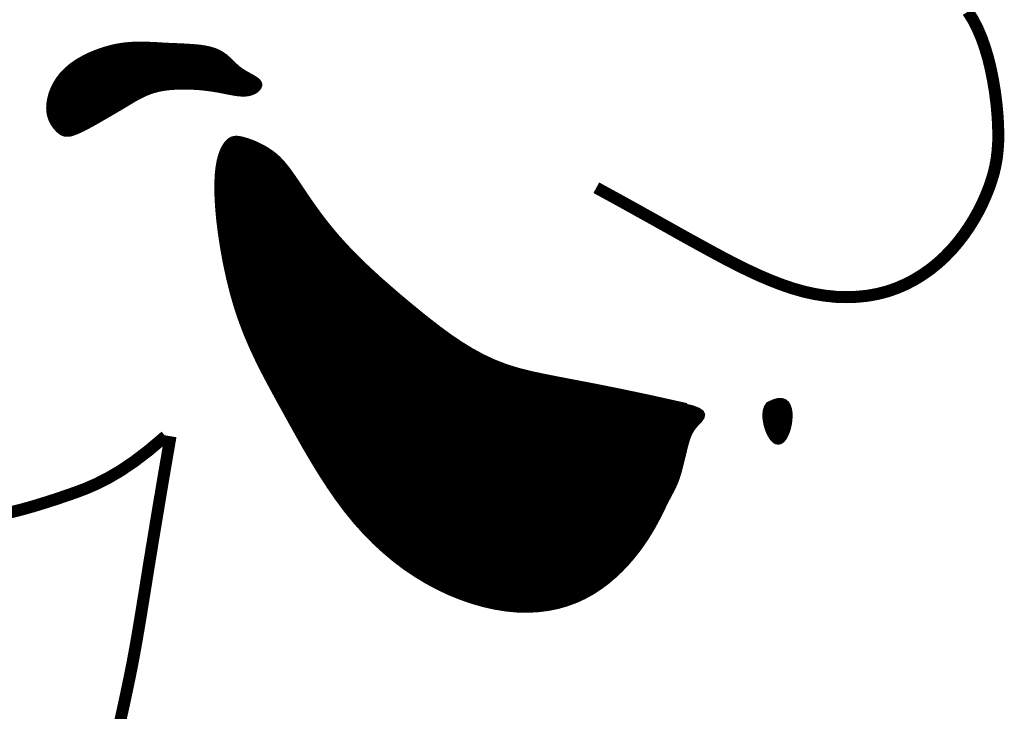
# Model space of a CAD drawing. Header units: feet. Extents: x 3.8 to 12.2, y -4.8 to 6.3.
# Tile 169 of 178: x 10.85 to 11.038, y -2.915 to -2.783. Entities that reach past the tile are written whole.
import ezdxf

# ---------------------------------------------------------------- set-up
doc = ezdxf.new("R2010")
doc.units = ezdxf.units.FT
doc.header["$MEASUREMENT"] = 0
doc.layers.add('FACE', color=7, linetype='CONTINUOUS')

msp = doc.modelspace()

# ---------------------------------------------------------------- hatches: boundary and pattern name
at = {"layer": 'FACE', "linetype": 'Continuous'}
h = msp.add_hatch(dxfattribs=at)
h.set_pattern_fill('NET3', scale=0.001151, style=0)
h.set_pattern_definition([(360, (8.98719675, -5.50732871), (4e-20, 0.000143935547), []), (60, (8.98719675, -5.50732871), (-0.00012465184, 7.19677734e-05), []), (120, (8.98719675, -5.50732871), (-0.00012465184, -7.19677734e-05), [])])
h.paths.add_polyline_path([(10.99299, -2.85626), (10.99404, -2.85576), (10.9949, -2.85552), (10.9956, -2.85552), (10.99615, -2.85571), (10.99657, -2.85607), (10.99686, -2.85657), (10.99706, -2.85718), (10.99716, -2.85785), (10.99718, -2.85856), (10.99714, -2.85929), (10.99703, -2.86002), (10.99688, -2.86073), (10.99667, -2.86139), (10.99643, -2.862), (10.99616, -2.86252), (10.99587, -2.86294), (10.99556, -2.86325), (10.99524, -2.86343), (10.99491, -2.86349), (10.99457, -2.86343), (10.99424, -2.86326), (10.99391, -2.86296), (10.99359, -2.86254), (10.99328, -2.86201), (10.99298, -2.86137), (10.99272, -2.86063), (10.99252, -2.85985), (10.99239, -2.85905), (10.99235, -2.85825), (10.99242, -2.8575), (10.99263, -2.85683)])
h.paths.add_polyline_path([(10.85712, -2.80369), (10.85681, -2.80336), (10.8565, -2.80298), (10.8562, -2.80255), (10.85593, -2.80207), (10.85569, -2.80152), (10.8555, -2.80091), (10.85538, -2.80023), (10.85534, -2.79948), (10.85539, -2.79866), (10.85553, -2.79778), (10.85577, -2.79685), (10.85613, -2.79591), (10.85659, -2.79495), (10.85718, -2.794), (10.85789, -2.79308), (10.85873, -2.79221), (10.8597, -2.79139), (10.86079, -2.79063), (10.86197, -2.78995), (10.86321, -2.78933), (10.86451, -2.7888), (10.86582, -2.78834), (10.86714, -2.78796), (10.86843, -2.78767), (10.86968, -2.78747), (10.8709, -2.78735), (10.87209, -2.78729), (10.87326, -2.78729), (10.87442, -2.78732), (10.87559, -2.78737), (10.87677, -2.78744), (10.87797, -2.78751), (10.87919, -2.78756), (10.88043, -2.78761), (10.88166, -2.78767), (10.88286, -2.78775), (10.88401, -2.78785), (10.88511, -2.788), (10.88611, -2.78821), (10.88702, -2.78847), (10.88781, -2.78881), (10.8885, -2.78921), (10.88912, -2.78965), (10.88967, -2.79013), (10.89018, -2.79062), (10.89068, -2.79111), (10.89118, -2.79158), (10.89171, -2.79203), (10.89228, -2.79243), (10.89286, -2.79279), (10.89345, -2.79313), (10.89402, -2.79344), (10.89453, -2.79374), (10.89499, -2.79402), (10.89535, -2.79431), (10.89559, -2.79461), (10.89571, -2.79492), (10.8957, -2.79523), (10.89558, -2.79555), (10.89537, -2.79584), (10.89507, -2.79612), (10.89471, -2.79636), (10.89428, -2.79656), (10.89382, -2.79671), (10.89332, -2.79681), (10.89279, -2.79685), (10.89224, -2.79684), (10.89167, -2.7968), (10.89109, -2.79672), (10.8905, -2.79662), (10.88989, -2.79651), (10.88929, -2.79639), (10.88868, -2.79627), (10.88807, -2.79615), (10.88744, -2.79604), (10.88678, -2.79593), (10.8861, -2.79583), (10.88538, -2.79574), (10.88461, -2.79565), (10.88379, -2.79559), (10.88291, -2.79554), (10.88199, -2.7955), (10.88104, -2.79549), (10.88007, -2.79551), (10.87909, -2.79557), (10.87813, -2.79565), (10.8772, -2.79578), (10.8763, -2.79596), (10.87546, -2.79618), (10.87467, -2.79644), (10.87392, -2.79674), (10.87321, -2.79707), (10.87253, -2.79741), (10.87188, -2.79777), (10.87126, -2.79814), (10.87065, -2.79851), (10.87004, -2.79887), (10.86945, -2.79923), (10.86885, -2.79958), (10.86824, -2.79994), (10.86762, -2.8003), (10.86699, -2.80067), (10.86632, -2.80106), (10.86563, -2.80146), (10.86491, -2.80188), (10.86417, -2.8023), (10.86342, -2.80272), (10.86267, -2.80312), (10.86195, -2.8035), (10.86125, -2.80383), (10.86061, -2.80411), (10.86003, -2.80433), (10.85952, -2.80448), (10.85908, -2.80455), (10.85868, -2.80455), (10.85833, -2.80449), (10.85801, -2.80437), (10.85771, -2.8042), (10.85742, -2.80397)])
edge = h.paths.add_edge_path()
edge.add_line((10.97739, -2.8565), (10.97008, -2.85487))
edge.add_line((10.97008, -2.85487), (10.96393, -2.85358))
edge.add_line((10.96393, -2.85358), (10.95878, -2.85256))
edge.add_line((10.95878, -2.85256), (10.95448, -2.85174))
edge.add_line((10.95448, -2.85174), (10.95087, -2.85104))
edge.add_line((10.95087, -2.85104), (10.94782, -2.8504))
edge.add_line((10.94782, -2.8504), (10.94516, -2.84974))
edge.add_line((10.94516, -2.84974), (10.94275, -2.84899))
edge.add_line((10.94275, -2.84899), (10.94046, -2.84809))
edge.add_line((10.94046, -2.84809), (10.93826, -2.84706))
edge.add_line((10.93826, -2.84706), (10.93613, -2.84589))
edge.add_line((10.93613, -2.84589), (10.93407, -2.84462))
edge.add_line((10.93407, -2.84462), (10.93205, -2.84325))
edge.add_line((10.93205, -2.84325), (10.93007, -2.8418))
edge.add_line((10.93007, -2.8418), (10.92812, -2.84029))
edge.add_line((10.92812, -2.84029), (10.92617, -2.83873))
edge.add_line((10.92617, -2.83873), (10.92423, -2.83714))
edge.add_line((10.92423, -2.83714), (10.92231, -2.83553))
edge.add_line((10.92231, -2.83553), (10.92042, -2.8339))
edge.add_line((10.92042, -2.8339), (10.91857, -2.83227))
edge.add_line((10.91857, -2.83227), (10.91678, -2.83063))
edge.add_line((10.91678, -2.83063), (10.91507, -2.82901))
edge.add_line((10.91507, -2.82901), (10.91345, -2.82739))
edge.add_line((10.91345, -2.82739), (10.91194, -2.8258))
edge.add_line((10.91194, -2.8258), (10.91054, -2.82424))
edge.add_line((10.91054, -2.82424), (10.90926, -2.82272))
edge.add_line((10.90926, -2.82272), (10.90808, -2.82125))
edge.add_line((10.90808, -2.82125), (10.907, -2.81982))
edge.add_line((10.907, -2.81982), (10.90602, -2.81846))
edge.add_line((10.90602, -2.81846), (10.90511, -2.81717))
edge.add_line((10.90511, -2.81717), (10.90429, -2.81595))
edge.add_line((10.90429, -2.81595), (10.90353, -2.81482))
edge.add_line((10.90353, -2.81482), (10.90283, -2.81377))
edge.add_line((10.90283, -2.81377), (10.90217, -2.81281))
edge.add_line((10.90217, -2.81281), (10.90155, -2.81193))
edge.add_line((10.90155, -2.81193), (10.90096, -2.81112))
edge.add_line((10.90096, -2.81112), (10.90037, -2.81038))
edge.add_line((10.90037, -2.81038), (10.89977, -2.8097))
edge.add_line((10.89977, -2.8097), (10.89916, -2.80908))
edge.add_line((10.89916, -2.80908), (10.89851, -2.80851))
edge.add_line((10.89851, -2.80851), (10.89782, -2.80799))
edge.add_line((10.89782, -2.80799), (10.8971, -2.80751))
edge.add_line((10.8971, -2.80751), (10.89636, -2.80708))
edge.add_line((10.89636, -2.80708), (10.89562, -2.8067))
edge.add_line((10.89562, -2.8067), (10.89488, -2.80635))
edge.add_line((10.89488, -2.80635), (10.89417, -2.80606))
edge.add_line((10.89417, -2.80606), (10.89348, -2.80581))
edge.add_line((10.89348, -2.80581), (10.89285, -2.80561))
edge.add_line((10.89285, -2.80561), (10.89227, -2.80545))
edge.add_line((10.89227, -2.80545), (10.89175, -2.80535))
edge.add_line((10.89175, -2.80535), (10.89127, -2.80531))
edge.add_line((10.89127, -2.80531), (10.89083, -2.80534))
edge.add_line((10.89083, -2.80534), (10.89042, -2.80546))
edge.add_line((10.89042, -2.80546), (10.89003, -2.80568))
edge.add_line((10.89003, -2.80568), (10.88966, -2.80599))
edge.add_line((10.88966, -2.80599), (10.88929, -2.80642))
edge.add_line((10.88929, -2.80642), (10.88893, -2.80697))
edge.add_line((10.88893, -2.80697), (10.88858, -2.80766))
edge.add_line((10.88858, -2.80766), (10.88826, -2.80851))
edge.add_line((10.88826, -2.80851), (10.88798, -2.80955))
edge.add_line((10.88798, -2.80955), (10.88775, -2.81079))
edge.add_line((10.88775, -2.81079), (10.88759, -2.81226))
edge.add_line((10.88759, -2.81226), (10.88751, -2.81397))
edge.add_line((10.88751, -2.81397), (10.88752, -2.81596))
edge.add_line((10.88752, -2.81596), (10.88764, -2.81821))
edge.add_line((10.88764, -2.81821), (10.88785, -2.8207))
edge.add_line((10.88785, -2.8207), (10.88818, -2.82338))
edge.add_line((10.88818, -2.82338), (10.8886, -2.82618))
edge.add_line((10.8886, -2.82618), (10.88912, -2.82906))
edge.add_line((10.88912, -2.82906), (10.88974, -2.83196))
edge.add_line((10.88974, -2.83196), (10.89045, -2.83483))
edge.add_line((10.89045, -2.83483), (10.89125, -2.83762))
edge.add_line((10.89125, -2.83762), (10.89215, -2.84028))
edge.add_line((10.89215, -2.84028), (10.89312, -2.84283))
edge.add_line((10.89312, -2.84283), (10.89418, -2.8453))
edge.add_line((10.89418, -2.8453), (10.8953, -2.8477))
edge.add_line((10.8953, -2.8477), (10.89648, -2.85006))
edge.add_line((10.89648, -2.85006), (10.89772, -2.85241))
edge.add_line((10.89772, -2.85241), (10.899, -2.85478))
edge.add_line((10.899, -2.85478), (10.90032, -2.85717))
edge.add_line((10.90032, -2.85717), (10.90167, -2.85963))
edge.add_line((10.90167, -2.85963), (10.90305, -2.86211))
edge.add_line((10.90305, -2.86211), (10.90447, -2.86462))
edge.add_line((10.90447, -2.86462), (10.90594, -2.86711))
edge.add_line((10.90594, -2.86711), (10.90745, -2.86958))
edge.add_line((10.90745, -2.86958), (10.90901, -2.87199))
edge.add_line((10.90901, -2.87199), (10.91062, -2.87433))
edge.add_line((10.91062, -2.87433), (10.91229, -2.87657))
edge.add_line((10.91229, -2.87657), (10.91402, -2.87869))
edge.add_line((10.91402, -2.87869), (10.91581, -2.88069))
edge.add_line((10.91581, -2.88069), (10.91765, -2.88257))
edge.add_line((10.91765, -2.88257), (10.91955, -2.88432))
edge.add_line((10.91955, -2.88432), (10.9215, -2.88596))
edge.add_line((10.9215, -2.88596), (10.9235, -2.88748))
edge.add_line((10.9235, -2.88748), (10.92556, -2.88887))
edge.add_line((10.92556, -2.88887), (10.92766, -2.89014))
edge.add_line((10.92766, -2.89014), (10.9298, -2.89129))
edge.add_line((10.9298, -2.89129), (10.93197, -2.89232))
edge.add_line((10.93197, -2.89232), (10.93417, -2.89321))
edge.add_line((10.93417, -2.89321), (10.93637, -2.89398))
edge.add_line((10.93637, -2.89398), (10.93856, -2.8946))
edge.add_line((10.93856, -2.8946), (10.94073, -2.89509))
edge.add_line((10.94073, -2.89509), (10.94287, -2.89543))
edge.add_line((10.94287, -2.89543), (10.94496, -2.89563))
edge.add_line((10.94496, -2.89563), (10.94699, -2.89567))
edge.add_line((10.94699, -2.89567), (10.94896, -2.89557))
edge.add_line((10.94896, -2.89557), (10.95086, -2.89533))
edge.add_line((10.95086, -2.89533), (10.9527, -2.89496))
edge.add_line((10.9527, -2.89496), (10.95447, -2.89445))
edge.add_line((10.95447, -2.89445), (10.95617, -2.89383))
edge.add_line((10.95617, -2.89383), (10.95779, -2.89308))
edge.add_line((10.95779, -2.89308), (10.95935, -2.89222))
edge.add_line((10.95935, -2.89222), (10.96082, -2.89126))
edge.add_line((10.96082, -2.89126), (10.96222, -2.89021))
edge.add_line((10.96222, -2.89021), (10.96354, -2.88909))
edge.add_line((10.96354, -2.88909), (10.96478, -2.88792))
edge.add_line((10.96478, -2.88792), (10.96593, -2.8867))
edge.add_line((10.96593, -2.8867), (10.967, -2.88547))
edge.add_line((10.967, -2.88547), (10.96799, -2.88423))
edge.add_line((10.96799, -2.88423), (10.96888, -2.883))
edge.add_line((10.96888, -2.883), (10.96968, -2.88181))
edge.add_line((10.96968, -2.88181), (10.9704, -2.88065))
edge.add_line((10.9704, -2.88065), (10.97105, -2.87954))
edge.add_line((10.97105, -2.87954), (10.97162, -2.87848))
edge.add_line((10.97162, -2.87848), (10.97214, -2.87748))
edge.add_line((10.97214, -2.87748), (10.9726, -2.87655))
edge.add_line((10.9726, -2.87655), (10.97302, -2.87569))
edge.add_line((10.97302, -2.87569), (10.9734, -2.87492))
edge.add_line((10.9734, -2.87492), (10.97375, -2.87423))
edge.add_line((10.97375, -2.87423), (10.97407, -2.87362))
edge.add_line((10.97407, -2.87362), (10.97437, -2.87306))
edge.add_line((10.97437, -2.87306), (10.97464, -2.87253))
edge.add_line((10.97464, -2.87253), (10.9749, -2.87201))
edge.add_line((10.9749, -2.87201), (10.97514, -2.87148))
edge.add_line((10.97514, -2.87148), (10.97537, -2.87093))
edge.add_line((10.97537, -2.87093), (10.97559, -2.87033))
edge.add_line((10.97559, -2.87033), (10.9758, -2.86967))
edge.add_line((10.9758, -2.86967), (10.97601, -2.86896))
edge.add_line((10.97601, -2.86896), (10.97621, -2.86821))
edge.add_line((10.97621, -2.86821), (10.9764, -2.86744))
edge.add_line((10.9764, -2.86744), (10.97659, -2.86666))
edge.add_line((10.97659, -2.86666), (10.97678, -2.86589))
edge.add_line((10.97678, -2.86589), (10.97696, -2.86515))
edge.add_line((10.97696, -2.86515), (10.97713, -2.86444))
edge.add_line((10.97713, -2.86444), (10.97731, -2.86378))
edge.add_line((10.97731, -2.86378), (10.97748, -2.86317))
edge.add_line((10.97748, -2.86317), (10.97768, -2.86259))
edge.add_line((10.97768, -2.86259), (10.97789, -2.86205))
edge.add_line((10.97789, -2.86205), (10.97814, -2.86154))
edge.add_line((10.97814, -2.86154), (10.97843, -2.86104))
edge.add_line((10.97843, -2.86104), (10.97878, -2.86056))
edge.add_line((10.97878, -2.86056), (10.97918, -2.86008))
edge.add_line((10.97918, -2.86008), (10.97963, -2.85961))
edge.add_line((10.97963, -2.85961), (10.98006, -2.85914))
edge.add_line((10.98006, -2.85914), (10.98036, -2.85867))
edge.add_line((10.98036, -2.85867), (10.98044, -2.85821))
edge.add_line((10.98044, -2.85821), (10.98021, -2.85776))
edge.add_line((10.98021, -2.85776), (10.97956, -2.85732))
edge.add_line((10.97956, -2.85732), (10.97839, -2.85689))
edge.add_line((10.97839, -2.85689), (10.97662, -2.85649))

# ---------------------------------------------------------------- linework, layer by layer
at = {"layer": 'FACE', "color": 7}
for points, const_width in [([(11.03121, -2.78107), (11.03218, -2.78263), (11.03304, -2.78431), (11.03382, -2.78613), (11.0345, -2.78807), (11.0351, -2.79011), (11.03561, -2.79222), (11.03603, -2.79436), (11.03638, -2.7965), (11.03665, -2.7986), (11.03684, -2.80063), (11.03696, -2.80256), (11.03701, -2.80435), (11.03699, -2.80602), (11.03689, -2.80759), (11.03672, -2.8091), (11.03646, -2.81055), (11.03613, -2.81197), (11.03571, -2.81339), (11.03521, -2.81483), (11.03462, -2.8163), (11.03395, -2.81781), (11.03319, -2.81932), (11.03234, -2.82084), (11.0314, -2.82234), (11.03038, -2.82382), (11.02927, -2.82526), (11.02808, -2.82665), (11.0268, -2.82797), (11.02545, -2.82922), (11.02401, -2.83038), (11.02249, -2.83145), (11.02091, -2.83242), (11.01925, -2.83328), (11.01752, -2.83403), (11.01574, -2.83464), (11.01389, -2.83512), (11.01199, -2.83546), (11.01003, -2.83566), (11.00804, -2.83573), (11.006, -2.83567), (11.00394, -2.83546), (11.00184, -2.83512), (10.99973, -2.83465), (10.9976, -2.83404), (10.99546, -2.8333), (10.9933, -2.83246), (10.99114, -2.83153), (10.98897, -2.83052), (10.98679, -2.82944), (10.98461, -2.82831), (10.98243, -2.82714), (10.98024, -2.82594), (10.97799, -2.8247), (10.97562, -2.82338), (10.97309, -2.82196), (10.97033, -2.82042), (10.96728, -2.81872), (10.9639, -2.81685), (10.96011, -2.81478)], 0.0023), ([(10.97739, -2.8565), (10.97008, -2.85487), (10.96393, -2.85358), (10.95878, -2.85256), (10.95448, -2.85174), (10.95087, -2.85104), (10.94782, -2.8504), (10.94516, -2.84974), (10.94275, -2.84899), (10.94046, -2.84809), (10.93826, -2.84706), (10.93613, -2.84589), (10.93407, -2.84462), (10.93205, -2.84325), (10.93007, -2.8418), (10.92812, -2.84029), (10.92617, -2.83873), (10.92423, -2.83714), (10.92231, -2.83553), (10.92042, -2.8339), (10.91857, -2.83227), (10.91678, -2.83063), (10.91507, -2.82901), (10.91345, -2.82739), (10.91194, -2.8258), (10.91054, -2.82424), (10.90926, -2.82272), (10.90808, -2.82125), (10.907, -2.81982), (10.90602, -2.81846), (10.90511, -2.81717), (10.90429, -2.81595), (10.90353, -2.81482), (10.90283, -2.81377), (10.90217, -2.81281), (10.90155, -2.81193), (10.90096, -2.81112), (10.90037, -2.81038), (10.89977, -2.8097), (10.89916, -2.80908), (10.89851, -2.80851), (10.89782, -2.80799), (10.8971, -2.80751), (10.89636, -2.80708), (10.89562, -2.8067), (10.89488, -2.80635), (10.89417, -2.80606), (10.89348, -2.80581), (10.89285, -2.80561), (10.89227, -2.80545), (10.89175, -2.80535), (10.89127, -2.80531), (10.89083, -2.80534), (10.89042, -2.80546), (10.89003, -2.80568), (10.88966, -2.80599), (10.88929, -2.80642), (10.88893, -2.80697), (10.88858, -2.80766), (10.88826, -2.80851), (10.88798, -2.80955), (10.88775, -2.81079), (10.88759, -2.81226), (10.88751, -2.81397), (10.88752, -2.81596), (10.88764, -2.81821), (10.88785, -2.8207), (10.88818, -2.82338), (10.8886, -2.82618), (10.88912, -2.82906), (10.88974, -2.83196), (10.89045, -2.83483), (10.89125, -2.83762), (10.89215, -2.84028), (10.89312, -2.84283), (10.89418, -2.8453), (10.8953, -2.8477), (10.89648, -2.85006), (10.89772, -2.85241), (10.899, -2.85478), (10.90032, -2.85717), (10.90167, -2.85963), (10.90305, -2.86211), (10.90447, -2.86462), (10.90594, -2.86711), (10.90745, -2.86958), (10.90901, -2.87199), (10.91062, -2.87433), (10.91229, -2.87657), (10.91402, -2.87869), (10.91581, -2.88069), (10.91765, -2.88257), (10.91955, -2.88432), (10.9215, -2.88596), (10.9235, -2.88748), (10.92556, -2.88887), (10.92766, -2.89014), (10.9298, -2.89129), (10.93197, -2.89232), (10.93417, -2.89321), (10.93637, -2.89398), (10.93856, -2.8946), (10.94073, -2.89509), (10.94287, -2.89543), (10.94496, -2.89563), (10.94699, -2.89567), (10.94896, -2.89557), (10.95086, -2.89533), (10.9527, -2.89496), (10.95447, -2.89445), (10.95617, -2.89383), (10.95779, -2.89308), (10.95935, -2.89222), (10.96082, -2.89126), (10.96222, -2.89021), (10.96354, -2.88909), (10.96478, -2.88792), (10.96593, -2.8867), (10.967, -2.88547), (10.96799, -2.88423), (10.96888, -2.883), (10.96968, -2.88181), (10.9704, -2.88065), (10.97105, -2.87954), (10.97162, -2.87848), (10.97214, -2.87748), (10.9726, -2.87655), (10.97302, -2.87569), (10.9734, -2.87492), (10.97375, -2.87423), (10.97407, -2.87362), (10.97437, -2.87306), (10.97464, -2.87253), (10.9749, -2.87201), (10.97514, -2.87148), (10.97537, -2.87093), (10.97559, -2.87033), (10.9758, -2.86967), (10.97601, -2.86896), (10.97621, -2.86821), (10.9764, -2.86744), (10.97659, -2.86666), (10.97678, -2.86589), (10.97696, -2.86515), (10.97713, -2.86444), (10.97731, -2.86378), (10.97748, -2.86317), (10.97768, -2.86259), (10.97789, -2.86205), (10.97814, -2.86154), (10.97843, -2.86104), (10.97878, -2.86056), (10.97918, -2.86008), (10.97963, -2.85961), (10.98006, -2.85914), (10.98036, -2.85867), (10.98044, -2.85821), (10.98021, -2.85776), (10.97956, -2.85732), (10.97839, -2.85689), (10.97662, -2.85649)], 0.000969), ([(10.99299, -2.85626), (10.99404, -2.85576), (10.9949, -2.85552), (10.9956, -2.85552), (10.99615, -2.85571), (10.99657, -2.85607), (10.99686, -2.85657), (10.99706, -2.85718), (10.99716, -2.85785), (10.99718, -2.85856), (10.99714, -2.85929), (10.99703, -2.86002), (10.99688, -2.86073), (10.99667, -2.86139), (10.99643, -2.862), (10.99616, -2.86252), (10.99587, -2.86294), (10.99556, -2.86325), (10.99524, -2.86343), (10.99491, -2.86349), (10.99457, -2.86343), (10.99424, -2.86326), (10.99391, -2.86296), (10.99359, -2.86254), (10.99328, -2.86201), (10.99298, -2.86137), (10.99272, -2.86063), (10.99252, -2.85985), (10.99239, -2.85905), (10.99235, -2.85825), (10.99242, -2.8575), (10.99263, -2.85683), (10.99299, -2.85626)], 0.000969), ([(10.84793, -2.87696), (10.8502, -2.87638), (10.85235, -2.87578), (10.8544, -2.87515), (10.8564, -2.87451), (10.85837, -2.87385), (10.86035, -2.87316), (10.86238, -2.8724), (10.86449, -2.87148), (10.86673, -2.87035), (10.86912, -2.86894), (10.87172, -2.86718), (10.87456, -2.86501), (10.87768, -2.86236)], 0.0023), ([(10.87865, -2.86236), (10.87731, -2.87018), (10.87617, -2.87697), (10.8752, -2.88285), (10.87437, -2.88794), (10.87367, -2.89233), (10.87305, -2.89616), (10.87249, -2.89952), (10.87197, -2.90254), (10.87146, -2.90531), (10.87096, -2.90787), (10.87046, -2.91027), (10.86998, -2.91253), (10.86951, -2.91469), (10.86905, -2.91678)], 0.0023)]:
    msp.add_lwpolyline(points, dxfattribs=dict(at, const_width=const_width))
at = {"layer": 'FACE', "color": 7, "const_width": 0.000969}
msp.add_lwpolyline([(10.85712, -2.80369), (10.85681, -2.80336), (10.8565, -2.80298), (10.8562, -2.80255), (10.85593, -2.80207), (10.85569, -2.80152), (10.8555, -2.80091), (10.85538, -2.80023), (10.85534, -2.79948), (10.85539, -2.79866), (10.85553, -2.79778), (10.85577, -2.79685), (10.85613, -2.79591), (10.85659, -2.79495), (10.85718, -2.794), (10.85789, -2.79308), (10.85873, -2.79221), (10.8597, -2.79139), (10.86079, -2.79063), (10.86197, -2.78995), (10.86321, -2.78933), (10.86451, -2.7888), (10.86582, -2.78834), (10.86714, -2.78796), (10.86843, -2.78767), (10.86968, -2.78747), (10.8709, -2.78735), (10.87209, -2.78729), (10.87326, -2.78729), (10.87442, -2.78732), (10.87559, -2.78737), (10.87677, -2.78744), (10.87797, -2.78751), (10.87919, -2.78756), (10.88043, -2.78761), (10.88166, -2.78767), (10.88286, -2.78775), (10.88401, -2.78785), (10.88511, -2.788), (10.88611, -2.78821), (10.88702, -2.78847), (10.88781, -2.78881), (10.8885, -2.78921), (10.88912, -2.78965), (10.88967, -2.79013), (10.89018, -2.79062), (10.89068, -2.79111), (10.89118, -2.79158), (10.89171, -2.79203), (10.89228, -2.79243), (10.89286, -2.79279), (10.89345, -2.79313), (10.89402, -2.79344), (10.89453, -2.79374), (10.89499, -2.79402), (10.89535, -2.79431), (10.89559, -2.79461), (10.89571, -2.79492), (10.8957, -2.79523), (10.89558, -2.79555), (10.89537, -2.79584), (10.89507, -2.79612), (10.89471, -2.79636), (10.89428, -2.79656), (10.89382, -2.79671), (10.89332, -2.79681), (10.89279, -2.79685), (10.89224, -2.79684), (10.89167, -2.7968), (10.89109, -2.79672), (10.8905, -2.79662), (10.88989, -2.79651), (10.88929, -2.79639), (10.88868, -2.79627), (10.88807, -2.79615), (10.88744, -2.79604), (10.88678, -2.79593), (10.8861, -2.79583), (10.88538, -2.79574), (10.88461, -2.79565), (10.88379, -2.79559), (10.88291, -2.79554), (10.88199, -2.7955), (10.88104, -2.79549), (10.88007, -2.79551), (10.87909, -2.79557), (10.87813, -2.79565), (10.8772, -2.79578), (10.8763, -2.79596), (10.87546, -2.79618), (10.87467, -2.79644), (10.87392, -2.79674), (10.87321, -2.79707), (10.87253, -2.79741), (10.87188, -2.79777), (10.87126, -2.79814), (10.87065, -2.79851), (10.87004, -2.79887), (10.86945, -2.79923), (10.86885, -2.79958), (10.86824, -2.79994), (10.86762, -2.8003), (10.86699, -2.80067), (10.86632, -2.80106), (10.86563, -2.80146), (10.86491, -2.80188), (10.86417, -2.8023), (10.86342, -2.80272), (10.86267, -2.80312), (10.86195, -2.8035), (10.86125, -2.80383), (10.86061, -2.80411), (10.86003, -2.80433), (10.85952, -2.80448), (10.85908, -2.80455), (10.85868, -2.80455), (10.85833, -2.80449), (10.85801, -2.80437), (10.85771, -2.8042), (10.85742, -2.80397)], close=True, dxfattribs=at)

doc.saveas('drawing.dxf')
